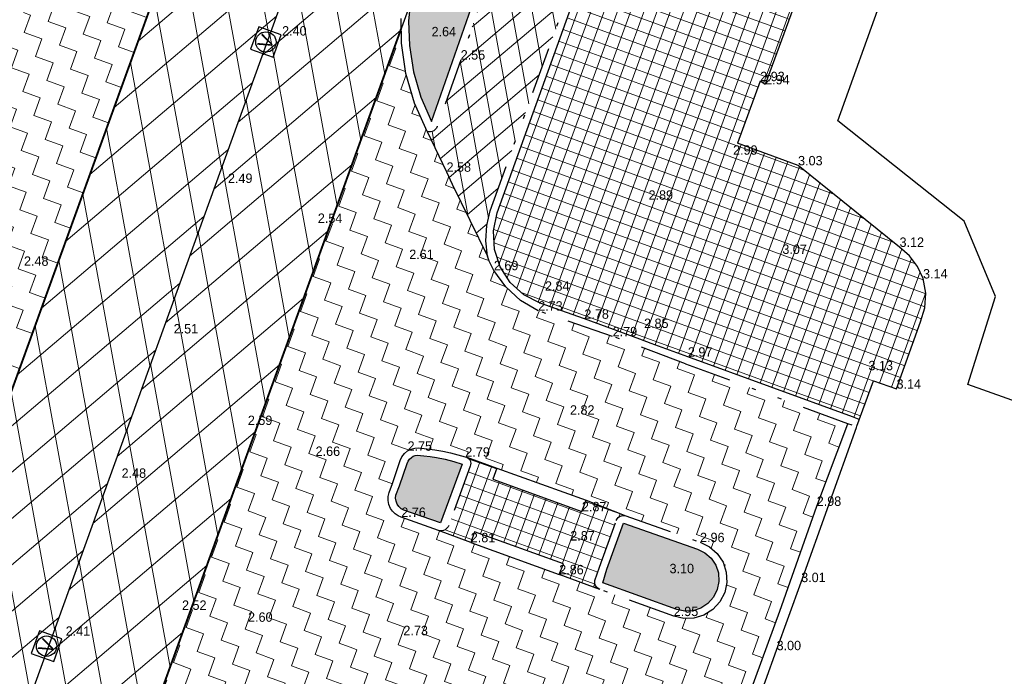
# Model space of a CAD drawing. Header units: metres. Extents: x 136326 to 137932, y 453212 to 454725.
# Tile 49 of 92: x 136600 to 136625, y 453905 to 453922. Entities that reach past the tile are written whole.
import ezdxf
from ezdxf.enums import TextEntityAlignment as Align

# ---------------------------------------------------------------- set-up
doc = ezdxf.new("R2010")
doc.units = ezdxf.units.M
doc.linetypes.add('CENTER__G5', pattern=[2.4, 1.5, -0.3, 0.3, -0.3])
doc.linetypes.add('DIVIDE__G5', pattern=[3.75, 1.5, -0.75, 0, -0.75, 0, -0.75])
doc.layers.add('-DR-alg-hulplijnen hartlijn asfalt nieuwe fietsstraat', color=7, linetype='Continuous', true_color=0xad72b6, plot=False)
doc.layers.add('-DR-alg-hulplijnen kantverharding asfalt nieuwe fietsstraat', color=7, linetype='Continuous', true_color=0xff9429, plot=False)
for name, color, linetype in [('-DR-alg-projectgrens 1-200', 3, 'PROJECTGRENS_1-200'), ('-DR-bs-txt-hoogtemaat', 253, 'Continuous'), ('-DR-v-rio-putafdekking', 1, 'Continuous'), ('-DR-v-vh-asfalt zagen', 10, 'CENTER__G5'), ('-DR-v-vh-band 18-20x25', 5, 'DIVIDE__G5'), ('-DR-v-vh-band achterkant band', 1, 'Continuous')]:
    doc.layers.add(name, color=color, linetype=linetype)
doc.layers.add('-DR-v-vh-arc-asfalt fietspad', color=7, linetype='Continuous', lineweight=9, true_color=0xdfbfc7)
for name, color, linetype, lineweight in [('-DR-v-vh-arc-asfalt opbreken', 252, 'Continuous', 9), ('-DR-v-vh-arc-asfalt opbreken middengeleiders', 252, 'Continuous', 9), ('-DR-v-vh-arc-asfalt-teervrij', 252, 'Continuous', 9), ('-DR-v-vh-arc-tegels', 252, 'Continuous', 9)]:
    doc.layers.add(name, color=color, linetype=linetype, lineweight=lineweight)
doc.styles.add('Drong', font='txt', dxfattribs={"height": 1.8})
doc.linetypes.add('PROJECTGRENS_1-200', pattern='A,0.32,-0.13,[133,ltypeshp.shx,S=0.13,R=0,X=-0.13,Y=0],-0.13,1.27', length=1.85)
pattern_1 = [(70.08, (0, 0), (-0.28549354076, 0.6100176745), [0.47625, -0.47625]), (160.08, (0.16226, 0.44776), (-0.6100176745, -0.28549354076), [0.47625, -0.47625])]

# ---------------------------------------------------------------- blocks, each defined once
blk = doc.blocks.new('*U146')
at = {"color": 0}
blk.add_lwpolyline([(-0.276, -0.332), (0.331, -0.276), (0.276, 0.331), (-0.332, 0.276)], close=True, dxfattribs=at)
at = {"color": 0, "ltscale": 0.5}
blk.add_circle((0, 0), 0.26, dxfattribs=at)
at = {"style": 'Drong'}
blk.add_text('V', height=0.36, dxfattribs=at).set_placement((0, 0), align=Align.MIDDLE_CENTER)

msp = doc.modelspace()

# ---------------------------------------------------------------- hatches: boundary and pattern name
at = {"layer": '-DR-v-vh-arc-asfalt fietspad', "transparency": 33554687}
h = msp.add_hatch(dxfattribs=at)
h.set_pattern_fill('AVH-ASFALT', color=256, scale=0.51, angle=90, pattern_type=2)
h.set_pattern_definition([(220.33562535, (0, 0), (0.3301045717, -0.388755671), []), (280.33562535, (0, 0), (0.5017245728, 0.0915011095), [])])
h.paths.add_polyline_path([(136615.293, 453925.309), (136616.308, 453928.322), (136616.476, 453928.969), (136616.635, 453929.619), (136616.784, 453930.271), (136616.923, 453930.921), (136617.052, 453931.574), (136617.171, 453932.228), (136617.683, 453935.029), (136617.901, 453936.071), (136618.143, 453937.108), (136618.41, 453938.138), (136618.721, 453939.229), (136619.061, 453940.311), (136619.427, 453941.385), (136617.488, 453942.089), (136617.186, 453941.257), (136616.924, 453940.409), (136616.677, 453939.567), (136616.442, 453938.721), (136616.22, 453937.872), (136616.011, 453937.024), (136615.815, 453936.174), (136615.631, 453935.321), (136615.46, 453934.465), (136615.134, 453932.5), (136615.046, 453932.001), (136614.952, 453931.504), (136614.85, 453931.008), (136614.741, 453930.514), (136614.626, 453930.025), (136614.504, 453929.538), (136614.375, 453929.053), (136614.239, 453928.569), (136613.407, 453926.232), (136611.545, 453920.871), (136610.934, 453919.135), (136610.897, 453919.088), (136610.859, 453919.058), (136610.795, 453919.03), (136610.693, 453919.034), (136611.184, 453918.011), (136611.328, 453917.699), (136612.227, 453915.859), (136612.187, 453916.249), (136612.211, 453916.64), (136612.297, 453917.022)])
at = {"layer": '-DR-v-vh-arc-asfalt opbreken'}
h = msp.add_hatch(dxfattribs=at)
h.set_pattern_fill('AVH-ASFALT_LAAG1-D', color=256, scale=30, angle=90, pattern_type=2)
h.set_pattern_definition([(220.33563, (136419.718, 453326.2367), (0.5825375, -0.6860394), []), (280.33563, (136419.718, 453326.2367), (0.8853963, 0.1614725), [])])
h.paths.add_polyline_path([(136599.147, 453900.722), (136608.05, 453925.322), (136605.139, 453926.376), (136596.402, 453902.247), (136595.96, 453902.407), (136596.232, 453901.777)])
h = msp.add_hatch(dxfattribs=at)
h.set_pattern_fill('AVH-ASFALT_LAAG1-D', color=256, scale=30, angle=90, pattern_type=2)
h.set_pattern_definition([(220.33562535, (0, 0), (0.5825374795, -0.6860394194), []), (280.33562535, (0, 0), (0.885396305, 0.1614725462), [])])
h.paths.add_polyline_path([(136602.664, 453901.332), (136610.03, 453921.673), (136610.027, 453921.92), (136610.089, 453922.54), (136610.22, 453923.15), (136607.738, 453924.447), (136599.548, 453901.832)])
at = {"layer": '-DR-v-vh-arc-asfalt opbreken middengeleiders'}
h = msp.add_hatch(color=256, dxfattribs=at)
h.dxf.hatch_style = 1
h.paths.add_polyline_path([(136612.587, 453924.404), (136612.921, 453925.369), (136611.441, 453925.882), (136611.07, 453924.938), (136610.4, 453923.08), (136610.272, 453922.472), (136610.217, 453921.852), (136610.235, 453921.231), (136610.338, 453920.563), (136610.527, 453919.914), (136610.797, 453919.295)])
h = msp.add_hatch(color=256, dxfattribs=at)
h.dxf.hatch_style = 1
h.paths.add_polyline_path([(136611.585, 453910.555), (136611.369, 453910.624), (136611.149, 453910.682), (136610.927, 453910.728), (136610.765, 453910.754), (136610.602, 453910.773), (136610.438, 453910.786), (136610.384, 453910.777), (136610.333, 453910.758), (136610.286, 453910.729), (136610.24, 453910.686), (136610.206, 453910.634), (136610.183, 453910.575), (136609.984, 453910.001), (136609.892, 453909.765), (136609.885, 453909.688), (136609.896, 453909.611), (136609.924, 453909.539), (136609.969, 453909.474), (136610.028, 453909.421), (136610.097, 453909.384), (136611.03, 453909.064)])
h = msp.add_hatch(color=256, dxfattribs=at)
h.dxf.hatch_style = 1
h.paths.add_polyline_path([(136618.05, 453907.984), (136617.933, 453908.159), (136617.776, 453908.299), (136617.588, 453908.394), (136615.698, 453909.054), (136615.269, 453907.877), (136615.17, 453907.533), (136617.055, 453906.854), (136617.261, 453906.809), (136617.472, 453906.82), (136617.673, 453906.885), (136617.853, 453907.003), (136617.996, 453907.165), (136618.09, 453907.359), (136618.132, 453907.568), (136618.118, 453907.782)])
at = {"layer": '-DR-v-vh-arc-asfalt-teervrij'}
h = msp.add_hatch(dxfattribs=at)
h.set_pattern_fill('ZIGZAG', color=256, scale=0.15, angle=70.08)
h.set_pattern_definition(pattern_1)
edge = h.paths.add_edge_path(flags=16)
edge.add_arc((136599.661, 453915.517), 0.5, 278.8493, 414.8538)
edge.add_arc((136596.494, 453911.02), 6, 54.8538, 65.5095)
edge.add_line((136598.982, 453916.48), (136595.524, 453918.055))
edge.add_line((136595.524, 453918.055), (136594.695, 453916.235))
edge.add_line((136594.695, 453916.235), (136596.327, 453915.492))
edge.add_arc((136598.814, 453920.952), 6, 245.5095, 278.8493)
edge = h.paths.add_edge_path()
edge.add_arc((136596.369, 453908.973), 0.5, 276.5778, 375.9687)
edge.add_arc((136591.094, 453907.415), 6, 16.4164, 58.2997)
edge.add_arc((136515.489, 453784.86), 150, 58.32796, 64.16079)
edge.add_line((136580.866, 453919.863), (136580.427, 453920.111))
edge.add_line((136580.427, 453920.111), (136580.389, 453920.131))
edge.add_line((136580.389, 453920.131), (136583.334, 453926.462))
edge.add_line((136583.334, 453926.462), (136585.509, 453925.564))
edge.add_line((136585.509, 453925.564), (136586.449, 453925.21))
edge.add_line((136586.449, 453925.21), (136587.394, 453924.868))
edge.add_line((136587.394, 453924.868), (136588.343, 453924.538))
edge.add_line((136588.343, 453924.538), (136589.296, 453924.219))
edge.add_line((136589.296, 453924.219), (136590.014, 453923.988))
edge.add_line((136590.014, 453923.988), (136590.733, 453923.763))
edge.add_line((136590.733, 453923.763), (136591.455, 453923.544))
edge.add_line((136591.455, 453923.544), (136592.179, 453923.333))
edge.add_line((136592.179, 453923.333), (136594.129, 453922.838))
edge.add_line((136594.129, 453922.838), (136594.634, 453922.713))
edge.add_line((136594.634, 453922.713), (136595.122, 453922.608))
edge.add_line((136595.122, 453922.608), (136595.611, 453922.508))
edge.add_line((136595.611, 453922.508), (136596.101, 453922.414))
edge.add_line((136596.101, 453922.414), (136596.593, 453922.326))
edge.add_line((136596.593, 453922.326), (136597.085, 453922.243))
edge.add_line((136597.085, 453922.243), (136598.492, 453922.048))
edge.add_line((136598.492, 453922.048), (136599.016, 453921.991))
edge.add_line((136599.016, 453921.991), (136599.544, 453921.981))
edge.add_line((136599.544, 453921.981), (136600.07, 453922.019))
edge.add_line((136600.07, 453922.019), (136600.717, 453922.133))
edge.add_line((136600.717, 453922.133), (136601.348, 453922.32))
edge.add_line((136601.348, 453922.32), (136601.953, 453922.576))
edge.add_line((136601.953, 453922.576), (136602.2, 453922.715))
edge.add_line((136602.2, 453922.715), (136602.439, 453922.878))
edge.add_line((136602.439, 453922.878), (136602.679, 453923.068))
edge.add_line((136602.679, 453923.068), (136602.913, 453923.285))
edge.add_line((136602.913, 453923.285), (136603.147, 453923.545))
edge.add_line((136603.147, 453923.545), (136603.378, 453923.855))
edge.add_line((136603.378, 453923.855), (136603.604, 453924.231))
edge.add_line((136603.604, 453924.231), (136603.699, 453924.449))
edge.add_line((136603.699, 453924.449), (136604.519, 453926.582))
edge.add_line((136604.519, 453926.582), (136605.139, 453926.376))
edge.add_line((136605.139, 453926.376), (136596.402, 453902.247))
edge.add_line((136596.402, 453902.247), (136595.96, 453902.405))
edge.add_line((136595.96, 453902.405), (136596.165, 453903.058))
edge.add_line((136596.165, 453903.058), (136596.232, 453903.477))
edge.add_line((136596.232, 453903.477), (136596.25, 453903.901))
edge.add_line((136596.25, 453903.901), (136596.423, 453907.324))
edge.add_line((136596.423, 453907.324), (136596.426, 453908.477))
h.paths.add_polyline_path([(136595.524, 453918.055), (136597.923, 453916.963), (136597.802, 453917.21), (136589.301, 453920.876), (136588.701, 453920.937), (136587.892, 453919.958), (136588.152, 453918.945), (136594.524, 453916.074), (136595.087, 453916.056), (136594.695, 453916.235)], flags=16)
h = msp.add_hatch(dxfattribs=at)
h.set_pattern_fill('ZIGZAG', color=256, scale=0.15, angle=70.08)
h.set_pattern_definition(pattern_1)
edge = h.paths.add_edge_path()
edge.add_arc((136607.926, 453898.239), 6, 86.7937, 149.1702)
edge.add_line((136602.774, 453901.314), (136602.664, 453901.332))
edge.add_line((136602.664, 453901.332), (136610.03, 453921.673))
edge.add_line((136610.03, 453921.673), (136610.035, 453921.296))
edge.add_line((136610.035, 453921.296), (136610.145, 453920.517))
edge.add_line((136610.145, 453920.517), (136610.364, 453919.761))
edge.add_line((136610.364, 453919.761), (136610.688, 453919.044))
edge.add_line((136610.688, 453919.044), (136611.184, 453918.011))
edge.add_line((136611.184, 453918.011), (136611.328, 453917.699))
edge.add_line((136611.328, 453917.699), (136612.227, 453915.859))
edge.add_line((136612.227, 453915.859), (136612.251, 453915.798))
edge.add_line((136612.251, 453915.798), (136610.574, 453910.963))
edge.add_line((136610.574, 453910.963), (136610.471, 453910.974))
edge.add_line((136610.471, 453910.974), (136610.372, 453910.968))
edge.add_line((136610.372, 453910.968), (136610.277, 453910.942))
edge.add_line((136610.277, 453910.942), (136610.189, 453910.896))
edge.add_line((136610.189, 453910.896), (136610.108, 453910.828))
edge.add_line((136610.108, 453910.828), (136610.045, 453910.743))
edge.add_line((136610.045, 453910.743), (136610.002, 453910.647))
edge.add_line((136610.002, 453910.647), (136609.809, 453910.066))
edge.add_line((136609.809, 453910.066), (136609.719, 453909.834))
edge.add_line((136609.719, 453909.834), (136609.694, 453909.732))
edge.add_line((136609.694, 453909.732), (136609.691, 453909.628))
edge.add_line((136609.691, 453909.628), (136609.711, 453909.525))
edge.add_line((136609.711, 453909.525), (136609.753, 453909.429))
edge.add_line((136609.753, 453909.429), (136609.805, 453909.355))
edge.add_line((136609.805, 453909.355), (136609.87, 453909.292))
edge.add_line((136609.87, 453909.292), (136609.908, 453909.267))
edge.add_line((136609.908, 453909.267), (136608.262, 453904.23))
h = msp.add_hatch(dxfattribs=at)
h.set_pattern_fill('ZIGZAG', color=256, scale=0.15, angle=70.08)
h.set_pattern_definition(pattern_1)
edge = h.paths.add_edge_path()
edge.add_line((136617.645, 453902.348), (136618.004, 453902.218))
edge.add_line((136618.004, 453902.218), (136618.91, 453904.692))
edge.add_line((136618.91, 453904.692), (136619.685, 453906.811))
edge.add_line((136619.685, 453906.811), (136620.627, 453909.49))
edge.add_line((136620.627, 453909.49), (136621.416, 453911.59))
edge.add_line((136621.416, 453911.59), (136617.277, 453913.114))
edge.add_line((136617.277, 453913.114), (136615.421, 453913.815))
edge.add_line((136615.421, 453913.815), (136613.521, 453914.469))
edge.add_line((136613.521, 453914.469), (136613.074, 453914.729))
edge.add_line((136613.074, 453914.729), (136612.692, 453915.077))
edge.add_line((136612.692, 453915.077), (136612.392, 453915.499))
edge.add_line((136612.392, 453915.499), (136612.33, 453915.616))
edge.add_line((136612.33, 453915.616), (136612.275, 453915.736))
edge.add_line((136612.275, 453915.736), (136612.251, 453915.798))
edge.add_line((136612.251, 453915.798), (136610.574, 453910.963))
edge.add_line((136610.574, 453910.963), (136610.677, 453910.952))
edge.add_line((136610.677, 453910.952), (136610.883, 453910.922))
edge.add_line((136610.883, 453910.922), (136611.087, 453910.886))
edge.add_line((136611.087, 453910.886), (136611.281, 453910.845))
edge.add_line((136611.281, 453910.845), (136611.473, 453910.798))
edge.add_line((136611.473, 453910.798), (136611.663, 453910.744))
edge.add_line((136611.663, 453910.744), (136611.702, 453910.733))
edge.add_line((136611.702, 453910.733), (136612.466, 453910.458))
edge.add_line((136612.466, 453910.458), (136614.742, 453909.643))
edge.add_line((136614.742, 453909.643), (136615.761, 453909.241))
edge.add_line((136615.761, 453909.241), (136617.65, 453908.565))
edge.add_line((136617.65, 453908.565), (136617.889, 453908.451))
edge.add_line((136617.889, 453908.451), (136618.09, 453908.277))
edge.add_line((136618.09, 453908.277), (136618.237, 453908.056))
edge.add_line((136618.237, 453908.056), (136618.32, 453907.806))
edge.add_line((136618.32, 453907.806), (136618.334, 453907.543))
edge.add_line((136618.334, 453907.543), (136618.279, 453907.286))
edge.add_line((136618.279, 453907.286), (136618.156, 453907.047))
edge.add_line((136618.156, 453907.047), (136617.974, 453906.849))
edge.add_line((136617.974, 453906.849), (136617.746, 453906.706))
edge.add_line((136617.746, 453906.706), (136617.496, 453906.63))
edge.add_line((136617.496, 453906.63), (136617.235, 453906.621))
edge.add_line((136617.235, 453906.621), (136616.98, 453906.68))
edge.add_line((136616.98, 453906.68), (136615.095, 453907.363))
edge.add_line((136615.095, 453907.363), (136614.058, 453907.745))
edge.add_line((136614.058, 453907.745), (136611.802, 453908.562))
edge.add_line((136611.802, 453908.562), (136610.975, 453908.864))
edge.add_line((136610.975, 453908.864), (136610.03, 453909.208))
edge.add_line((136610.03, 453909.208), (136609.946, 453909.242))
edge.add_line((136609.946, 453909.242), (136609.908, 453909.267))
edge.add_line((136609.908, 453909.267), (136608.262, 453904.23))
edge.add_arc((136607.926, 453898.239), 6, 83.2519, 86.7937, ccw=False)
edge.add_line((136608.631, 453904.198), (136608.725, 453904.187))
edge.add_line((136608.725, 453904.187), (136609.718, 453904.069))
edge.add_arc((136605.852, 453864.289), 39.968, 81.5072, 84.4491, ccw=False)
edge.add_arc((136609.146, 453884.516), 19.477, 79.3618, 82.3039, ccw=False)
edge.add_arc((136607.469, 453874.126), 30, 70.1725, 79.8775, ccw=False)
at = {"layer": '-DR-v-vh-arc-tegels'}
h = msp.add_hatch(dxfattribs=at)
h.set_pattern_fill('ANSI37', color=256, scale=0.1, angle=295.01)
h.paths.add_polyline_path([(136620.151, 453918.174), (136618.604, 453918.745), (136619.185, 453920.321), (136619.311, 453920.24), (136621.302, 453925.648), (136621.954, 453927.497), (136621.975, 453927.571), (136621.979, 453927.648), (136621.966, 453927.724), (136621.935, 453927.795), (136621.906, 453927.838), (136621.87, 453927.876), (136621.829, 453927.908), (136619.167, 453928.84), (136619.144, 453928.913), (136616.858, 453929.713), (136616.822, 453929.557), (136616.785, 453929.402), (136616.748, 453929.247), (136616.668, 453928.925), (136616.585, 453928.604), (136616.498, 453928.283), (136616.179, 453927.317), (136615.938, 453926.591), (136615.868, 453926.37), (136615.438, 453925.187), (136615.187, 453924.495), (136614.846, 453923.56), (136612.473, 453916.967), (136612.378, 453916.505), (136612.404, 453916.035), (136612.551, 453915.587), (136612.807, 453915.192), (136613.156, 453914.877), (136613.574, 453914.661), (136614.529, 453914.322), (136614.7, 453914.262), (136616.117, 453913.745), (136616.407, 453913.637), (136617.341, 453913.295), (136621.535, 453911.764), (136621.711, 453911.695), (136622.072, 453912.679), (136622.663, 453912.479), (136623.272, 453914.186), (136623.385, 453914.544), (136623.408, 453914.92), (136623.339, 453915.289), (136623.201, 453915.6), (136622.997, 453915.873), (136622.739, 453916.095)])
h = msp.add_hatch(dxfattribs=at)
h.set_pattern_fill('ANSI37', color=256, scale=0.1, angle=295.01)
h.paths.add_polyline_path([(136614.166, 453908.02), (136614.058, 453907.745), (136615.095, 453907.363), (136615.048, 453907.387), (136615.009, 453907.422), (136614.981, 453907.466), (136614.968, 453907.506), (136614.963, 453907.547), (136614.967, 453907.589), (136615.087, 453907.929), (136615.514, 453909.125), (136615.535, 453909.163), (136615.563, 453909.195), (136615.598, 453909.221), (136615.65, 453909.243), (136615.706, 453909.25), (136615.761, 453909.241), (136614.742, 453909.643), (136614.637, 453909.352), (136612.365, 453910.174), (136612.466, 453910.458), (136611.702, 453910.733), (136611.736, 453910.713), (136611.766, 453910.686), (136611.787, 453910.652), (136611.799, 453910.617), (136611.803, 453910.58), (136611.798, 453910.544), (136611.786, 453910.509), (136611.242, 453908.99), (136611.225, 453908.959), (136611.202, 453908.931), (136611.176, 453908.907), (136611.147, 453908.887), (136611.106, 453908.869), (136611.063, 453908.859), (136611.019, 453908.857), (136610.975, 453908.864), (136611.802, 453908.562), (136611.9, 453908.836)])

# ---------------------------------------------------------------- linework, layer by layer
at = {"layer": '-DR-alg-hulplijnen hartlijn asfalt nieuwe fietsstraat'}
msp.add_lwpolyline([(136781.314, 454424.963), (136757.272, 454348.827, -0.010389), (136697.245, 454171.637), (136619.145, 453955.95), (136588.279, 453870.709), (136579.713, 453847.052, 0.004102), (136571.537, 453823.883, -0.004267), (136562.996, 453799.701), (136431.623, 453437.641, 0.002152), (136391.004, 453324.177), (136379.088, 453290.434), (136365.735, 453256.179), (136360.793, 453242.184)], format="xyb", dxfattribs=at)
at = {"layer": '-DR-alg-hulplijnen kantverharding asfalt nieuwe fietsstraat'}
for points in [[(136755.27, 454349.46, -0.010389), (136695.271, 454172.352), (136617.17, 453956.665), (136616.794, 453956.801, -0.016644), (136615.557, 453953.711), (136612.599, 453946.977), (136608.343, 453935.224), (136607.102, 453931.797), (136594.844, 453897.943), (136593.397, 453893.948), (136588.98, 453881.757), (136586.93, 453874.65, -0.015888), (136585.953, 453871.628), (136586.329, 453871.491), (136577.738, 453847.767, 0.004102), (136569.551, 453824.565, -0.004267), (136561.022, 453800.417)], [(136759.275, 454348.195, -0.010389), (136699.22, 454170.922), (136621.119, 453955.235), (136621.495, 453955.098, 0.016644), (136620.467, 453951.934), (136618.89, 453946.466, -0.016644), (136617.862, 453943.301), (136613.373, 453930.904), (136602.284, 453900.282), (136595.367, 453881.179, -0.016644), (136594.131, 453878.09), (136591.842, 453872.88, 0.011636), (136590.955, 453870.728), (136590.605, 453869.79), (136590.229, 453869.927), (136581.687, 453846.337, 0.004102), (136573.523, 453823.2, -0.004267), (136564.97, 453798.984)]]:
    msp.add_lwpolyline(points, format="xyb", dxfattribs=at)
at = {"layer": '-DR-alg-projectgrens 1-200', "flags": 128}
msp.add_lwpolyline([(136672.431, 453896.561), (136667.194, 453897.489), (136645.076, 453905.171), (136624.477, 453912.593), (136625.184, 453914.831), (136624.39, 453916.757), (136621.163, 453919.31), (136624.07, 453927.399), (136623.281, 453929.136), (136623.21, 453929.192), (136624.085, 453931.643), (136629.304, 453946.51), (136630.541, 453950.147), (136638.492, 453971.96), (136644.073, 453987.263), (136644.824, 453989.705), (136651.204, 454007.423), (136658.506, 454027.642), (136665.47, 454047.006), (136669.496, 454058.357), (136675.354, 454074.419), (136676.258, 454077.094), (136678.747, 454083.756), (136682.526, 454094.171), (136686.101, 454103.639), (136687.039, 454106.475), (136697.795, 454137.242), (136697.717, 454137.253), (136705.555, 454159.78), (136713.078, 454181.729), (136719.605, 454200.719), (136727.498, 454223.752), (136730.581, 454232.718), (136734.46, 454243.959), (136738.033, 454254.306), (136742.183, 454266.266), (136750.568, 454290.842), (136760.393, 454319.456), (136770.666, 454349.328), (136772.713, 454355.238), (136774.612, 454360.473), (136776.998, 454367), (136784.306, 454387.208), (136790.339, 454404.083), (136797.311, 454423.36), (136807.058, 454450.093), (136800.646, 454453.198), (136785.078, 454462.694), (136769.745, 454470.235), (136763.463, 454464.393), (136767.222, 454456.488), (136768.447, 454452.902), (136769.612, 454448.539), (136767.19, 454443.604), (136763.98, 454431.785), (136763.498, 454430.807), (136764.785, 454430.222), (136759.65, 454419.865), (136760.207, 454419.614), (136758.305, 454415.755), (136757.433, 454413.928), (136755.514, 454410.037), (136754.993, 454410.292), (136749.872, 454399.962), (136748.616, 454400.585), (136748.548, 454400.448), (136744.287, 454402.547), (136738.76, 454389.718), (136744.829, 454387.062), (136753.517, 454383.259), (136750.445, 454376.232), (136747.3, 454368.999), (136747.702, 454368.821), (136745.421, 454363.658), (136743.771, 454359.882), (136741.474, 454354.715), (136741.107, 454354.878), (136737.945, 454347.853), (136734.86, 454340.776), (136727.193, 454344.181), (136720.397, 454330.285), (136716.705, 454321.73), (136725.346, 454317.886), (136722.199, 454310.807), (136718.145, 454301.488), (136714.131, 454292.713), (136709.748, 454294.641), (136707.09, 454288.607), (136709.573, 454287.506), (136709.53, 454287.41), (136709.617, 454287.371), (136709.424, 454286.945), (136712.118, 454285.768), (136724.405, 454280.406), (136724.395, 454280.372), (136724.56, 454280.301), (136719.327, 454264.621), (136718.554, 454264.279), (136712.149, 454267.043), (136705.337, 454251.495), (136713.155, 454248.122), (136713.63, 454247.107), (136703.363, 454216.017), (136702.53, 454215.665), (136698.406, 454217.526), (136692.762, 454204.705), (136698.169, 454202.287), (136696.085, 454197.547), (136697.116, 454197.066), (136693.34, 454185.771), (136691.21, 454179.799), (136691.154, 454179.818), (136689.257, 454174.47), (136688.677, 454172.922), (136686.645, 454167.859), (136686.793, 454167.806), (136683.499, 454158.729), (136679.62, 454148.161), (136677.544, 454142.392), (136675.601, 454137.021), (136671.76, 454126.401), (136667.085, 454113.483), (136666.31, 454113.053), (136658.978, 454114.558), (136655.858, 454098.89), (136661.092, 454097.825), (136661.269, 454097.519), (136621.35, 453987.863), (136615.212, 453990.581), (136612.094, 453983.671), (136608.8, 453985.139), (136606.115, 453979.27), (136610.368, 453977.386), (136616.099, 453974.911), (136616.418, 453974.217), (136608.394, 453952.136), (136599.91, 453929.479), (136596.333, 453930.847), (136596.703, 453931.801), (136592.691, 453933.357), (136592.582, 453933.111), (136587.167, 453935.208), (136587.113, 453935.101), (136586.908, 453935.2), (136584.73, 453936.252), (136573.42, 453911.897), (136576.906, 453910.227), (136577.755, 453910.817), (136581.71, 453908.923), (136581.78, 453907.891), (136588.355, 453904.743), (136581.357, 453890.288), (136584.408, 453889.218), (136581.92, 453882.301), (136582.601, 453881.581), (136581.142, 453877.478), (136580.13, 453877.281), (136578.301, 453872.104), (136578.986, 453871.382), (136577.526, 453867.309), (136576.539, 453867.19), (136574.654, 453861.99), (136575.357, 453861.219), (136573.859, 453857.098), (136572.823, 453856.858), (136568.249, 453844.056), (136569.051, 453843.723), (136568.246, 453841.986), (136569.916, 453841.29), (136566.692, 453833.862), (136560.757, 453836.486), (136555.193, 453823.556), (136563.207, 453820.33), (136562.244, 453817.938), (136562.059, 453818.012), (136558.019, 453808.014), (136558.218, 453807.935), (136557.146, 453805.252), (136555.477, 453804.556), (136553.671, 453802.5), (136552.612, 453799.698), (136545.82, 453781.422), (136541.647, 453783.356), (136534.75, 453768.68), (136539.525, 453766.451), (136534.814, 453753.868), (136534.789, 453753.879), (136534.379, 453752.873), (136534.182, 453752.96), (136532.926, 453749.667), (136533.099, 453749.603), (136532.772, 453748.705), (136532.584, 453748.792), (136530.457, 453743.085), (136530.627, 453743.022), (136516.493, 453704.592), (136514.575, 453699.22), (136492.181, 453636.401), (136492.736, 453636.204), (136489.157, 453626.341), (136485.079, 453628.249), (136478.16, 453613.788), (136483.141, 453611.479), (136461.867, 453552.94), (136457.354, 453554.582), (136454.06, 453545.417), (136458.648, 453543.776), (136443.598, 453501.593), (136437.009, 453503.95), (136431.442, 453488.403), (136437.02, 453486.393), (136418.282, 453434.811), (136419.185, 453434.431), (136413.9, 453419.737), (136407.364, 453401.466), (136407.056, 453400.056), (136406.467, 453398.451), (136401.897, 453385.592), (136396.197, 453388.282), (136390.097, 453375.66), (136397.157, 453372.353), (136391.911, 453357.791), (136390.965, 453355.464), (136388.624, 453350.371), (136384.302, 453352.274), (136382.126, 453347.544), (136391.358, 453344.243), (136383.168, 453321.66), (136379.275, 453323.116), (136369.941, 453296.994), (136366.76, 453298.169), (136365.332, 453294.302), (136367.975, 453293.349), (136367.397, 453291.75), (136367.871, 453291.227), (136363.518, 453279.255), (136362.091, 453275.277), (136356.432, 453259.57), (136355.262, 453256.31), (136348.508, 453237.967), (136370.649, 453230.069), (136374.328, 453240.694), (136372.767, 453241.803), (136382.163, 453267.942), (136384.551, 453274.649), (136388.98, 453286.656), (136392.893, 453297.449), (136398.36, 453312.66), (136406.212, 453334.431), (136411.924, 453350.355), (136415.827, 453361.341), (136419.474, 453371.398), (136422.516, 453379.917), (136425.014, 453387.05), (136430.128, 453401.329), (136433.008, 453409.364), (136437.5, 453421.973), (136444.424, 453441.303), (136447.898, 453451.043), (136454.668, 453469.854), (136458.254, 453479.666), (136467.647, 453501.921), (136478.422, 453531.465), (136485.603, 453551.259), (136497.269, 453583.741), (136504.565, 453604), (136511.581, 453623.496), (136513.58, 453629.053), (136518.673, 453642.888), (136519.015, 453643.404), (136522.68, 453653.62), (136522.664, 453653.957), (136523.62, 453656.594), (136528.73, 453670.926), (136534.757, 453688.003), (136543.62, 453712.768), (136551.352, 453734.38), (136563.425, 453767.68), (136566.609, 453776.654), (136569.182, 453777.966), (136577.487, 453774.867), (136583.873, 453792.703), (136575.924, 453795.622), (136575.205, 453797.155), (136576.997, 453801.811), (136581.956, 453815.424), (136586.269, 453827.274), (136591.149, 453840.672), (136596.411, 453855.14), (136603.758, 453874.947), (136606.204, 453881.939), (136608.18, 453887.612), (136608.471, 453887.616), (136610.071, 453888.673), (136612.877, 453896.334), (136616.917, 453896.194), (136618.846, 453897.187), (136619.756, 453899.432), (136644.445, 453890.648), (136649.466, 453889.41), (136663.041, 453887.011), (136671.45, 453886.364), (136675.948, 453886.023), (136676.722, 453896.236)], close=True, dxfattribs=at)
at = {"layer": '-DR-v-vh-asfalt zagen', "const_width": 0.05, "flags": 128}
for points in [[(136604.459, 453926.592), (136605.139, 453926.376), (136596.402, 453902.247), (136595.96, 453902.405)], [(136610.03, 453921.673), (136601.873, 453899.145)]]:
    msp.add_lwpolyline(points, dxfattribs=at)
at = {"layer": '-DR-v-vh-band 18-20x25', "ltscale": 0.8}
for points in [[(136613.407, 453926.232), (136611.545, 453920.871), (136610.946, 453919.17), (136610.927, 453919.126), (136610.897, 453919.088), (136610.859, 453919.058), (136610.815, 453919.039), (136610.773, 453919.031), (136610.73, 453919.033), (136610.688, 453919.044), (136610.364, 453919.761), (136610.145, 453920.517), (136610.035, 453921.296), (136610.027, 453921.92)], [(136621.531, 453911.553), (136621.416, 453911.59), (136617.277, 453913.114), (136615.421, 453913.815), (136613.521, 453914.469), (136613.074, 453914.729), (136612.692, 453915.077), (136612.392, 453915.499), (136612.33, 453915.616), (136612.275, 453915.736), (136612.227, 453915.859), (136612.187, 453916.249), (136612.211, 453916.64), (136612.297, 453917.022), (136615.293, 453925.309)]]:
    msp.add_lwpolyline(points, dxfattribs=at)
for points in [[(136611.702, 453910.733), (136611.736, 453910.713), (136611.766, 453910.686), (136611.787, 453910.652), (136611.799, 453910.617), (136611.803, 453910.58), (136611.798, 453910.544), (136611.786, 453910.509), (136611.242, 453908.99), (136611.225, 453908.959), (136611.202, 453908.931), (136611.176, 453908.907), (136611.147, 453908.887), (136611.106, 453908.869), (136611.063, 453908.859), (136611.019, 453908.857), (136610.975, 453908.864), (136610.03, 453909.208), (136609.946, 453909.242), (136609.87, 453909.292), (136609.805, 453909.355), (136609.753, 453909.429), (136609.711, 453909.525), (136609.691, 453909.628), (136609.694, 453909.732), (136609.719, 453909.834), (136609.809, 453910.066), (136610.002, 453910.647), (136610.045, 453910.743), (136610.108, 453910.828), (136610.189, 453910.896), (136610.277, 453910.942), (136610.372, 453910.968), (136610.471, 453910.974), (136610.677, 453910.952), (136610.883, 453910.922), (136611.087, 453910.886), (136611.281, 453910.845), (136611.473, 453910.798), (136611.663, 453910.744)], [(136615.048, 453907.387), (136615.009, 453907.422), (136614.981, 453907.466), (136614.968, 453907.506), (136614.963, 453907.547), (136614.967, 453907.589), (136615.087, 453907.929), (136615.514, 453909.125), (136615.535, 453909.163), (136615.563, 453909.195), (136615.598, 453909.221), (136615.65, 453909.243), (136615.706, 453909.25), (136615.761, 453909.241), (136617.65, 453908.565), (136617.889, 453908.451), (136618.09, 453908.277), (136618.237, 453908.056), (136618.32, 453907.806), (136618.334, 453907.543), (136618.279, 453907.286), (136618.156, 453907.047), (136617.974, 453906.849), (136617.746, 453906.706), (136617.496, 453906.63), (136617.235, 453906.621), (136616.98, 453906.68), (136615.095, 453907.363)]]:
    msp.add_lwpolyline(points, close=True, dxfattribs=at)
at = {"layer": '-DR-v-vh-band achterkant band'}
msp.add_line((136615.095, 453907.363), (136614.058, 453907.745), dxfattribs=at)
for points in [[(136612.921, 453925.369), (136611.441, 453925.882), (136611.07, 453924.938), (136610.4, 453923.08), (136610.272, 453922.472), (136610.217, 453921.852), (136610.235, 453921.231), (136610.338, 453920.563), (136610.527, 453919.914), (136610.797, 453919.295), (136612.587, 453924.404), (136612.921, 453925.369), (136613.124, 453925.934), (136612.836, 453926.039), (136613.236, 453927.162), (136613.337, 453927.445)], [(136621.302, 453925.648), (136619.311, 453920.24), (136619.185, 453920.321), (136618.604, 453918.745)], [(136621.711, 453911.695), (136621.535, 453911.764), (136617.341, 453913.295), (136616.407, 453913.637), (136616.117, 453913.745), (136614.7, 453914.262), (136614.529, 453914.322), (136613.574, 453914.661), (136613.156, 453914.877), (136612.807, 453915.192), (136612.551, 453915.587), (136612.404, 453916.035), (136612.378, 453916.505), (136612.473, 453916.967), (136614.846, 453923.56)], [(136610.688, 453919.044), (136611.184, 453918.011), (136611.328, 453917.699), (136612.227, 453915.859)], [(136620.151, 453918.174), (136618.604, 453918.745)], [(136618.476, 453902.685), (136619.603, 453905.81), (136620.23, 453907.546), (136621.638, 453911.49), (136621.65, 453911.529), (136622.072, 453912.679), (136622.663, 453912.479), (136623.272, 453914.186), (136623.385, 453914.544), (136623.408, 453914.92), (136623.339, 453915.289), (136623.201, 453915.6), (136622.997, 453915.873), (136622.739, 453916.095), (136620.151, 453918.174)], [(136618.268, 453902.107), (136618.004, 453902.218), (136618.91, 453904.692), (136619.685, 453906.811), (136620.627, 453909.49), (136621.416, 453911.59)], [(136611.702, 453910.733), (136612.466, 453910.458), (136614.742, 453909.643), (136615.761, 453909.241)], [(136612.466, 453910.458), (136612.365, 453910.174), (136614.637, 453909.352), (136614.742, 453909.643)], [(136611.802, 453908.562), (136610.975, 453908.864)]]:
    msp.add_lwpolyline(points, dxfattribs=at)
for points in [[(136610.206, 453910.634), (136610.24, 453910.686), (136610.286, 453910.729), (136610.333, 453910.758), (136610.384, 453910.777), (136610.438, 453910.786), (136610.602, 453910.773), (136610.765, 453910.754), (136610.927, 453910.728), (136611.149, 453910.682), (136611.369, 453910.624), (136611.585, 453910.555), (136611.03, 453909.064), (136610.097, 453909.384), (136610.028, 453909.421), (136609.969, 453909.474), (136609.924, 453909.539), (136609.896, 453909.611), (136609.885, 453909.688), (136609.892, 453909.765), (136609.984, 453910.001), (136610.183, 453910.575)], [(136617.588, 453908.394), (136617.776, 453908.299), (136617.933, 453908.159), (136618.05, 453907.984), (136618.118, 453907.782), (136618.132, 453907.568), (136618.09, 453907.359), (136617.996, 453907.165), (136617.853, 453907.003), (136617.673, 453906.885), (136617.472, 453906.82), (136617.261, 453906.809), (136617.055, 453906.854), (136615.17, 453907.533), (136615.269, 453907.877), (136615.698, 453909.054)], [(136614.166, 453908.02), (136611.9, 453908.836), (136611.802, 453908.562), (136614.058, 453907.745)]]:
    msp.add_lwpolyline(points, close=True, dxfattribs=at)

# ---------------------------------------------------------------- block references
at = {"layer": '-DR-v-rio-putafdekking', "rotation": 65.17122220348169}
for p in [(136606.576, 453921.323, 2.376), (136600.981, 453905.916, 2.369)]:
    msp.add_blockref('*U146', p, dxfattribs=at)

# ---------------------------------------------------------------- texts
at = {"layer": '-DR-bs-txt-hoogtemaat', "color": 253, "char_height": 0.24, "attachment_point": 7, "style": 'Drong'}
for s, insert in [('2.40', (136606.989, 453921.484, 2.397)), ('2.64', (136610.802, 453921.465, 2.639)), ('2.55', (136611.545, 453920.871, 2.545)), ('2.93', (136619.185, 453920.321, 2.933)), ('2.94', (136619.311, 453920.24, 2.941)), ('2.99', (136618.493, 453918.445, 2.986)), ('3.03', (136620.151, 453918.174, 3.032)), ('2.58', (136611.184, 453918.011, 2.583)), ('2.49', (136605.608, 453917.725, 2.485)), ('2.89', (136616.337, 453917.297, 2.888)), ('2.54', (136607.901, 453916.706, 2.541)), ('3.12', (136622.739, 453916.095, 3.123)), ('2.61', (136610.232, 453915.785, 2.61)), ('3.07', (136619.75, 453915.915, 3.065)), ('2.48', (136600.405, 453915.613, 2.479)), ('2.69', (136612.392, 453915.499, 2.691)), ('3.14', (136623.339, 453915.289, 3.139)), ('2.84', (136613.695, 453914.977, 2.838)), ('2.73', (136613.521, 453914.469, 2.731)), ('2.78', (136614.7, 453914.262, 2.784)), ('2.85', (136616.222, 453914.026, 2.851)), ('2.51', (136604.223, 453913.887, 2.514)), ('2.79', (136615.421, 453913.815, 2.793)), ('2.97', (136617.341, 453913.295, 2.973)), ('3.13', (136621.947, 453912.948, 3.129)), ('3.14', (136622.663, 453912.479, 3.137)), ('2.82', (136614.333, 453911.816, 2.823)), ('2.59', (136606.115, 453911.552, 2.587)), ('2.66', (136607.844, 453910.764, 2.658)), ('2.75', (136610.189, 453910.896, 2.751)), ('2.79', (136611.663, 453910.744, 2.793)), ('2.48', (136602.895, 453910.206, 2.481)), ('2.98', (136620.627, 453909.49, 2.981)), ('2.87', (136614.637, 453909.352, 2.869)), ('2.76', (136610.03, 453909.208, 2.763)), ('2.81', (136611.802, 453908.562, 2.814)), ('2.87', (136614.34, 453908.607, 2.874)), ('2.96', (136617.65, 453908.565, 2.958)), ('2.86', (136614.058, 453907.745, 2.858)), ('3.10', (136616.872, 453907.773, 3.1)), ('3.01', (136620.23, 453907.546, 3.006)), ('2.52', (136604.436, 453906.838, 2.521)), ('2.60', (136606.121, 453906.534, 2.604)), ('2.95', (136616.98, 453906.68, 2.95)), ('2.41', (136601.468, 453906.18, 2.411)), ('2.73', (136610.083, 453906.192, 2.728)), ('3.00', (136619.603, 453905.81, 3))]:
    msp.add_mtext(s, dxfattribs=dict(at, insert=insert))

doc.saveas('drawing.dxf')
